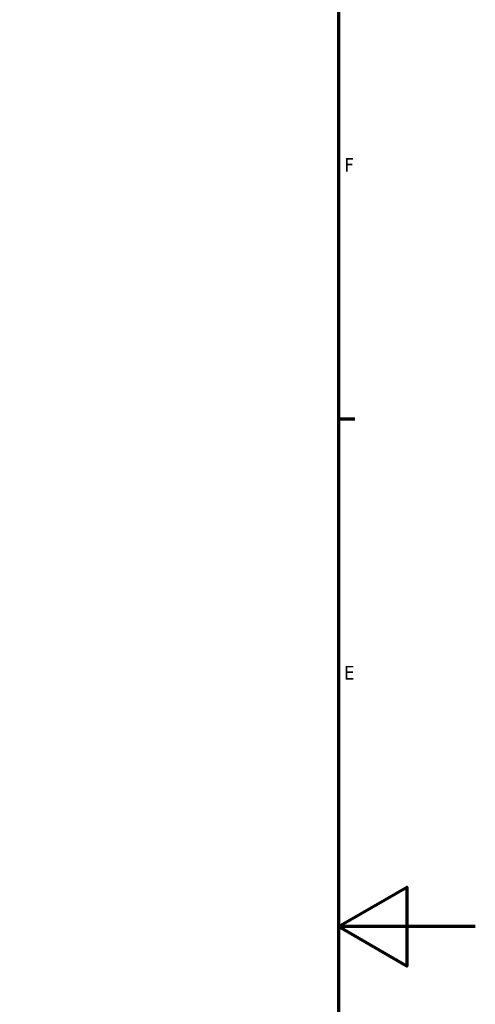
# Model space of a CAD drawing. Header units: millimetres. Extents: x 0 to 63075, y 0 to 44550.
# Tile 24 of 31: x 58078 to 63075, y 21422 to 32221. Entities that reach past the tile are written whole.
import ezdxf

# ---------------------------------------------------------------- set-up
doc = ezdxf.new("R2010")
doc.units = ezdxf.units.MM
doc.header["$LTSCALE"] = 75
doc.layers.add('Border (ISO)', color=7, linetype='Continuous', lineweight=70)
doc.styles.add('Label Text (ISO)', font='tahoma.ttf')

# ---------------------------------------------------------------- blocks, each defined once
blk = doc.blocks.new('Borders Default Border')
at = {"layer": 'Border (ISO)'}
blk.add_line((821, 371.25), (823.4, 371.25), dxfattribs=at)
at = {"layer": 'Border (ISO)', "flags": 128}
for points in [[(20, 20), (20, 574), (821, 574), (821, 20), (20, 20)], [(841, 297), (821, 297), (831, 302.77), (831, 291.23), (821, 297)]]:
    blk.add_lwpolyline(points, dxfattribs=at)
at = {"layer": 'Border (ISO)', "char_height": 2, "attachment_point": 7, "style": 'Label Text (ISO)'}
for s, insert in [('F', (821.88, 407.37)), ('E', (821.83, 333.12))]:
    blk.add_mtext(s, dxfattribs=dict(at, insert=insert))

msp = doc.modelspace()

# ---------------------------------------------------------------- block references
at = {"xscale": 75, "yscale": 75, "zscale": 75}
msp.add_blockref('Borders Default Border', (0, 0), dxfattribs=at)

doc.saveas('drawing.dxf')
